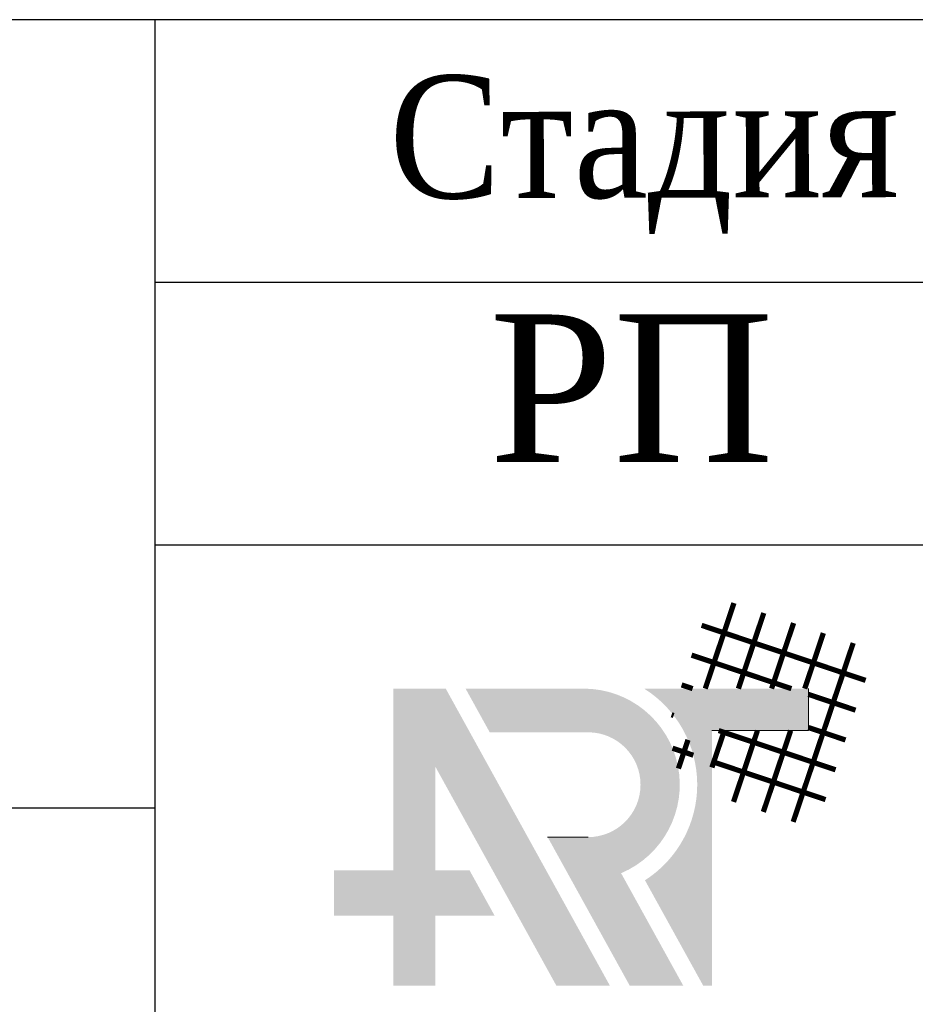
# Model space of a CAD drawing. Header units: inches. Extents: x 656 to 1264, y 0 to 424.
# Tile 7 of 15: x 1196 to 1213, y 16 to 35. Entities that reach past the tile are written whole.
import ezdxf

# ---------------------------------------------------------------- set-up
doc = ezdxf.new("R2010")
doc.units = ezdxf.units.IN
doc.header["$MEASUREMENT"] = 0
doc.layers.add('0_Ном._пера__7', color=7, linetype='Continuous', lineweight=60)
doc.layers.add('ANTET', color=7, linetype='Continuous', lineweight=15)
doc.styles.get("Standard").update_dxf_attribs({"font": 'arial.ttf'})
doc.styles.add('СГЕНЕРИР_СТИЛЬ_3', font='times.ttf')

msp = doc.modelspace()

# ---------------------------------------------------------------- hatches: boundary and pattern name
at = {"layer": 'ANTET', "lineweight": 20, "true_color": 0x0f90fa}
h = msp.add_hatch(color=150, dxfattribs=at)
h.dxf.hatch_style = 1
h.paths.add_polyline_path([(1203.379010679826, 18.33660040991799), (1202.249050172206, 18.33660040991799), (1202.249050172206, 17.47251296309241), (1203.379010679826, 17.47251296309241), (1203.379010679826, 16.14314766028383), (1204.176629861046, 16.14314766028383), (1204.176629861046, 17.47251296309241), (1205.306590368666, 17.47251296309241), (1204.829046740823, 18.33660040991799), (1204.176629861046, 18.33660040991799), (1204.176629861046, 20.31156080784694), (1206.48033088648, 16.14314766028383), (1207.49843530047, 16.14314766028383), (1204.3760346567, 21.79295019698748), (1203.379010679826, 21.79295019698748)])
h.paths.add_polyline_path([(1208.151991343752, 21.79295019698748, -0.5493402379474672), (1208.166771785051, 18.14658877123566), (1209.273986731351, 16.14314766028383), (1209.440157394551, 16.14314766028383), (1209.440157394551, 20.99533101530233), (1211.275999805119, 20.99533101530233), (1211.275999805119, 21.79295019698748)])
at = {"layer": 'ANTET', "lineweight": 20, "true_color": 0x000000}
h = msp.add_hatch(color=18, dxfattribs=at)
h.dxf.hatch_style = 1
h.paths.add_polyline_path([(1204.753763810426, 21.79295019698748), (1205.212940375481, 20.9620968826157), (1207.08503528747, 20.9620968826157, -1), (1207.08503528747, 18.96804892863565), (1206.314964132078, 18.96804892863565), (1207.876164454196, 16.14314766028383), (1208.894268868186, 16.14314766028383), (1207.712508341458, 18.28147466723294, 0.8176357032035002), (1207.000727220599, 21.79295019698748)])

# ---------------------------------------------------------------- linework, layer by layer
at = {"color": 7}
for p, q in [((1246.84329412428, 34.51961928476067), (1061.843294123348, 34.51961928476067)), ((1246.84329412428, 29.51961928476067), (1198.843294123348, 29.51961928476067)), ((1246.84329412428, 24.51961928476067), (1198.843294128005, 24.51961928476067)), ((1198.843294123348, 19.51961928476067), (1061.843294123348, 19.51961928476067))]:
    msp.add_line(p, q, dxfattribs=at)
msp.add_lwpolyline([(1198.843294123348, 34.51961928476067), (1198.843294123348, 4.519619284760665)], dxfattribs=at)
at = {"layer": 'ANTET', "color": 150, "lineweight": 20, "true_color": 0x1995fa}
for p in [(1211.275999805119, 21.79295019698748), (1209.440157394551, 20.99533101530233)]:
    msp.add_line(p, (1211.275999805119, 20.99533101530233), dxfattribs=at)
at = {"layer": 'ANTET', "color": 18, "lineweight": 20, "true_color": 0x000000}
msp.add_line((1206.314964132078, 18.96804892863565), (1207.08503528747, 18.96804892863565), dxfattribs=at)
at = {"layer": 'ANTET', "color": 1, "lineweight": 20, "true_color": 0xf70702, "const_width": 0.0997023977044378}
for points in [[(1209.859951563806, 23.42164163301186), (1209.312987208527, 21.79295019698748)], [(1210.427041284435, 23.23119557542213), (1209.944034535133, 21.79295019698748)], [(1209.244188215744, 22.99738645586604), (1212.363181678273, 21.94993313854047)], [(1210.994131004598, 23.04074951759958), (1210.575081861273, 21.79295019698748)], [(1211.561220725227, 22.85030346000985), (1211.206129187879, 21.79295019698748)], [(1212.128310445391, 22.6598574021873), (1210.985634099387, 19.25731907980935)], [(1209.053742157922, 22.43029673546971), (1210.951563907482, 21.79295019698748)], [(1208.863296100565, 21.86320701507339), (1209.072499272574, 21.79295019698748)], [(1211.275999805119, 21.68399470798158), (1212.172735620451, 21.38284341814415)], [(1208.672850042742, 21.29611729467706), (1208.712487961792, 21.28280567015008)], [(1209.676169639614, 20.99533101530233), (1209.440157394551, 20.29255921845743)], [(1209.568498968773, 20.99533101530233), (1211.791843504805, 20.2486639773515)], [(1210.30721696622, 20.99533101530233), (1209.851454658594, 19.63821119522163)], [(1210.93826429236, 20.99533101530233), (1210.418544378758, 19.44776513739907)], [(1211.275999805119, 21.05294738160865), (1211.982289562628, 20.81575369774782)], [(1208.985509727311, 20.81782308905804), (1208.802501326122, 20.27288041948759)], [(1208.691896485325, 20.65867359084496), (1209.086838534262, 20.52603998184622)], [(1209.440157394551, 20.40738471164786), (1211.601397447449, 19.68157425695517)]]:
    msp.add_lwpolyline(points, dxfattribs=at)

# ---------------------------------------------------------------- texts
at = {"layer": '0_Ном._пера__7', "linetype": 'Continuous', "lineweight": 0, "insert": (1208.146075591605, 33.46979779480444), "char_height": 2.33680631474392, "attachment_point": 2, "rotation": 0.12626215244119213}
msp.add_mtext('{\\fTimes New Roman|b0|i0|c204|p22;\\W0.9;Стадия}', dxfattribs=at)
at = {"layer": '0_Ном._пера__7', "linetype": 'Continuous', "lineweight": 0, "insert": (1207.911767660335, 28.91139197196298), "char_height": 2.804167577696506, "width": 11.32398315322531, "attachment_point": 2, "style": 'СГЕНЕРИР_СТИЛЬ_3'}
msp.add_mtext('РП', dxfattribs=at)

doc.saveas('drawing.dxf')
